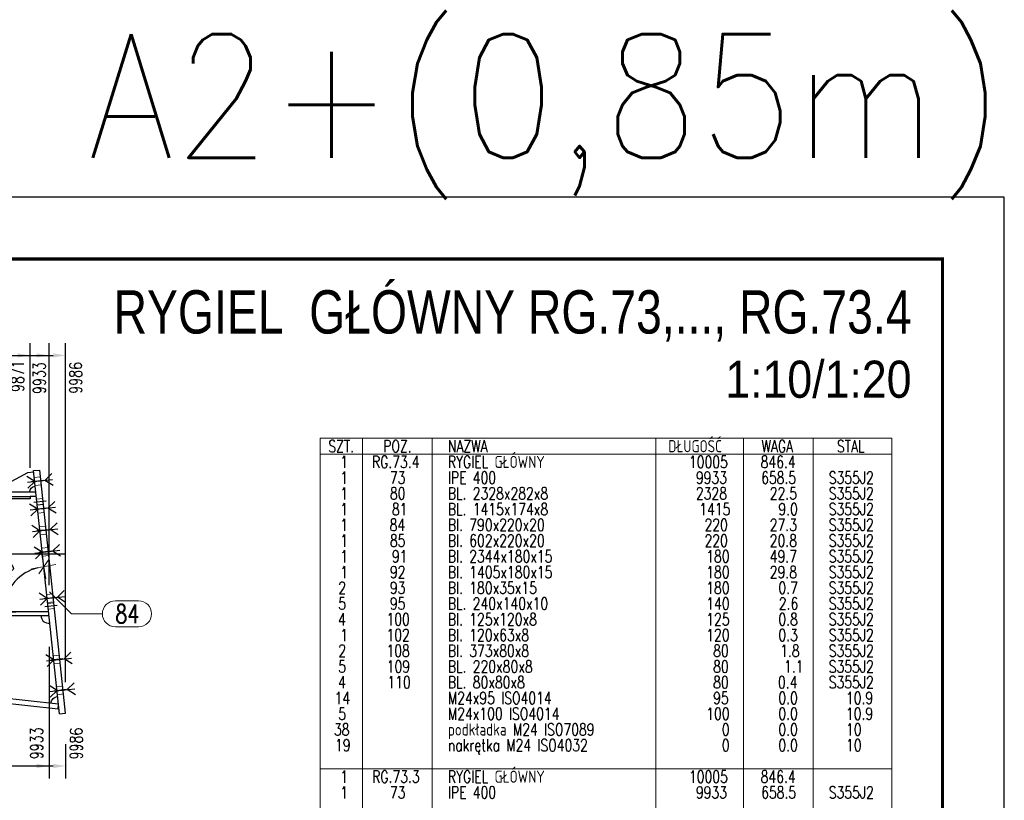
# Model space of a CAD drawing. Header units: millimetres. Extents: x 3526 to 4380, y 11541 to 12002.
# Tile 127 of 127: x 4218 to 4378, y 11876 to 12002. Entities that reach past the tile are written whole.
import ezdxf
from ezdxf.enums import TextEntityAlignment as Align

# ---------------------------------------------------------------- set-up
doc = ezdxf.new("R2010")
doc.units = ezdxf.units.MM
doc.header["$LTSCALE"] = 10
doc.linetypes.add('HIDDEN', pattern=[0.375, 0.25, -0.125])
doc.linetypes.add('MITTE', pattern=[2, 1.25, -0.25, 0.25, -0.25])
doc.layers.get('Defpoints').update_dxf_attribs({"color": 1})
doc.layers.add('_FORMATKA', color=8, linetype='Continuous', plot=False)
for name, color, linetype, lineweight in [('_RAMKA', 7, 'Continuous', 35), ('PS_DIM', 4, 'Continuous', 13), ('PS_Hidden', 2, 'HIDDEN', 9), ('PS_Pos', 1, 'Continuous', 15), ('PS_SOLID', 7, 'Continuous', 30), ('PS_TEXT', 3, 'Continuous', 18)]:
    doc.layers.add(name, color=color, linetype=linetype, lineweight=lineweight)
for name, color, linetype in [('PS_BOLT', 4, 'Continuous'), ('PS_MID', 5, 'MITTE'), ('PS_SHAPE', 3, 'Continuous')]:
    doc.layers.add(name, color=color, linetype=linetype)
doc.styles.add('ARIAL', font='arial.ttf')
doc.styles.add('gil', font='txt', dxfattribs={"width": 0.9})
doc.styles.add('simplex', font='simplex.shx', dxfattribs={"width": 0.75})
doc.dimstyles.new('1_20_GŁ_DS1-LS20', dxfattribs={"dimtxt": 2, "dimasz": 2, "dimexe": 2, "dimexo": 5, "dimgap": 1, "dimtad": 1, "dimjust": 4, "dimdec": 0, "dimlfac": 20, "dimtxsty": 'simplex', "dimblk1": 'NONE', "dimsah": 1, "dimcen": 2, "dimclrd": 256, "dimclre": 256, "dimclrt": 4, "dimadec": 1, "dimazin": 0, "dimtfac": 1, "dimtdec": 0, "dimtmove": 2, "dimatfit": 3, "dimfxl": 1, "dimarcsym": 0})
doc.dimstyles.new('1_20_PRZ', dxfattribs={"dimtxt": 2, "dimasz": 1, "dimexe": 2, "dimexo": 5, "dimgap": 1, "dimtad": 1, "dimdec": 0, "dimlfac": 20, "dimtxsty": 'simplex', "dimblk": 'dimznak', "dimcen": 2, "dimse1": 1, "dimse2": 1, "dimclrd": 256, "dimclrt": 4, "dimadec": 1, "dimazin": 0, "dimtfac": 1, "dimtdec": 0, "dimtix": 1, "dimtmove": 2, "dimatfit": 3, "dimldrblk": 'dim-grot', "dimfxl": 1, "dimarcsym": 0})

# ---------------------------------------------------------------- blocks, each defined once
blk = doc.blocks.new('dimznak')
at = {"color": 0}
for points in [[(0, 2), (0, -2)], [(-2, 0), (2, 0)]]:
    blk.add_lwpolyline(points, dxfattribs=at)
at = {"color": 2}
blk.add_lwpolyline([(1, 1), (-1, -1)], dxfattribs=at)
blk = doc.blocks.new('*D49')
at = {"layer": 'Defpoints', "color": 0, "transparency": 16777216}
for p in [(4220.69, 11929.43), (4219.02, 11912.69), (4065.3, 11906.62), (4223.13, 11906.62), (4224.89, 11890.15)]:
    blk.add_point(p, dxfattribs=at)
at = {"layer": 'PS_DIM', "lineweight": -2, "transparency": 16777216}
blk.add_arc((4223.13, 11906.62), 7.33, 103.9138, 172.1782, dxfattribs=at)
for p, rotation in [((4222.35, 11913.91), 10.00291172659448), ((4215.8, 11906.62), 266.0890910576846)]:
    blk.add_blockref('dimznak', p, dxfattribs=dict(at, rotation=rotation))
at = {"layer": 'PS_DIM', "color": 4, "transparency": 16777216, "insert": (4216.05, 11912.99), "char_height": 2, "attachment_point": 5, "rotation": 48.046, "style": 'simplex'}
blk.add_mtext('83,9°', dxfattribs=at)
blk = doc.blocks.new('dim-grot')
blk.add_hatch(color=256).paths.add_polyline_path([(0, 0), (-2, 0.5), (-2, -0.5)])
blk.add_lwpolyline([(0, 0), (-2, 0.5), (-2, -0.5), (0, 0)])
blk = doc.blocks.new('*D50')
at = {"layer": 'Defpoints', "color": 0, "transparency": 16777216}
for p in [(4065.3, 11905.95), (4223.2, 11905.95), (4108.24, 11904.57), (4146.43, 11902.22), (4224.72, 11891.7)]:
    blk.add_point(p, dxfattribs=at)
at = {"layer": 'PS_DIM', "lineweight": -2, "transparency": 16777216}
blk.add_arc((4095.77, 11905.95), 50.79, 354.8249, 358.8719, dxfattribs=at)
for p, rotation in [((4146.56, 11905.95), 89.43595851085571), ((4146.26, 11900.37), 264.2608571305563)]:
    blk.add_blockref('dimznak', p, dxfattribs=dict(at, rotation=rotation))
at = {"layer": 'PS_DIM', "color": 4, "transparency": 16777216, "insert": (4144.3, 11903.27), "char_height": 2, "attachment_point": 5, "rotation": 86.8484, "style": 'simplex'}
blk.add_mtext('6,3°', dxfattribs=at)
blk = doc.blocks.new('*D130')
at = {"layer": 'Defpoints', "color": 0, "transparency": 16777216}
for p in [(4220.14, 11948.05), (4220.14, 11924.87), (3923.29, 11905.95)]:
    blk.add_point(p, dxfattribs=at)
at = {"layer": 'PS_DIM', "lineweight": -2, "transparency": 16777216}
for p, q in [((3923.29, 11910.95), (3923.29, 11950.05)), ((4220.14, 11929.87), (4220.14, 11950.05)), ((3923.29, 11948.05), (4218.14, 11948.05))]:
    blk.add_line(p, q, dxfattribs=at)
at = {"layer": 'PS_DIM', "transparency": 16777216}
blk.add_solid([(4218.14, 11948.38), (4218.14, 11947.72), (4220.14, 11948.05)], dxfattribs=at)
at = {"layer": 'PS_DIM', "color": 4, "transparency": 16777216, "insert": (4218.12, 11944.71), "char_height": 2, "attachment_point": 5, "rotation": 90, "style": 'simplex'}
blk.add_mtext('9871', dxfattribs=at)
blk = doc.blocks.new('_None')
blk = doc.blocks.new('*D131')
at = {"layer": 'Defpoints', "color": 0, "transparency": 16777216}
for p in [(4223.2, 11948.05), (3923.29, 11905.95), (4223.2, 11905.95)]:
    blk.add_point(p, dxfattribs=at)
at = {"layer": 'PS_DIM', "lineweight": -2, "transparency": 16777216}
for p, q in [((3923.29, 11910.95), (3923.29, 11950.05)), ((4223.2, 11910.95), (4223.2, 11950.05)), ((3923.29, 11948.05), (4221.2, 11948.05))]:
    blk.add_line(p, q, dxfattribs=at)
at = {"layer": 'PS_DIM', "transparency": 16777216}
blk.add_solid([(4221.2, 11948.38), (4221.2, 11947.72), (4223.2, 11948.05)], dxfattribs=at)
at = {"layer": 'PS_DIM', "color": 4, "transparency": 16777216, "insert": (4221.63, 11944.39), "char_height": 2, "attachment_point": 5, "rotation": 90, "style": 'simplex'}
blk.add_mtext('9933', dxfattribs=at)
blk = doc.blocks.new('*D132')
at = {"layer": 'Defpoints', "color": 0, "transparency": 16777216}
for p in [(4225.88, 11948.05), (3923.29, 11905.95), (4225.88, 11890.25)]:
    blk.add_point(p, dxfattribs=at)
at = {"layer": 'PS_DIM', "lineweight": -2, "transparency": 16777216}
for p, q in [((3923.29, 11910.95), (3923.29, 11950.05)), ((4225.88, 11895.25), (4225.88, 11950.05)), ((3923.29, 11948.05), (4223.88, 11948.05))]:
    blk.add_line(p, q, dxfattribs=at)
at = {"layer": 'PS_DIM', "transparency": 16777216}
blk.add_solid([(4223.88, 11948.38), (4223.88, 11947.72), (4225.88, 11948.05)], dxfattribs=at)
at = {"layer": 'PS_DIM', "color": 4, "transparency": 16777216, "insert": (4227.51, 11944.42), "char_height": 2, "attachment_point": 5, "rotation": 90, "style": 'simplex'}
blk.add_mtext('9986', dxfattribs=at)
blk = doc.blocks.new('*D140')
at = {"layer": 'Defpoints', "color": 0, "transparency": 16777216}
for p in [(3923.29, 11905.95), (4223.2, 11905.95), (4223.2, 11881.71)]:
    blk.add_point(p, dxfattribs=at)
at = {"layer": 'PS_DIM', "lineweight": -2, "transparency": 16777216}
for p, q in [((3923.29, 11900.95), (3923.29, 11879.71)), ((4223.2, 11900.95), (4223.2, 11879.71)), ((3923.29, 11881.71), (4221.2, 11881.71))]:
    blk.add_line(p, q, dxfattribs=at)
at = {"layer": 'PS_DIM', "transparency": 16777216}
blk.add_solid([(4221.2, 11882.04), (4221.2, 11881.37), (4223.2, 11881.71)], dxfattribs=at)
at = {"layer": 'PS_DIM', "color": 4, "transparency": 16777216, "insert": (4221.18, 11885.37), "char_height": 2, "attachment_point": 5, "rotation": 90, "style": 'simplex'}
blk.add_mtext('9933', dxfattribs=at)
blk = doc.blocks.new('*D141')
at = {"layer": 'Defpoints', "color": 0, "transparency": 16777216}
for p in [(3923.29, 11905.95), (4225.88, 11890.25), (4225.88, 11881.71)]:
    blk.add_point(p, dxfattribs=at)
at = {"layer": 'PS_DIM', "lineweight": -2, "transparency": 16777216}
for p, q in [((3923.29, 11900.95), (3923.29, 11879.71)), ((4225.88, 11885.25), (4225.88, 11879.71)), ((3923.29, 11881.71), (4223.88, 11881.71))]:
    blk.add_line(p, q, dxfattribs=at)
at = {"layer": 'PS_DIM', "transparency": 16777216}
blk.add_solid([(4223.88, 11882.04), (4223.88, 11881.37), (4225.88, 11881.71)], dxfattribs=at)
at = {"layer": 'PS_DIM', "color": 4, "transparency": 16777216, "insert": (4227.59, 11885.33), "char_height": 2, "attachment_point": 5, "rotation": 90, "style": 'simplex'}
blk.add_mtext('9986', dxfattribs=at)
blk = doc.blocks.new('Tytuł rysunku')
at = {"layer": 'PS_TEXT', "style": 'ARIAL', "flags": 4}
for tag, height, p in [('TYTUŁ1', 7, (-61.19, -9.34)), ('TYTUŁ2', 6, (-61.19, -19.72)), ('SKALA', 6, (-61.19, -28.72))]:
    blk.add_attdef(tag, text='', height=height, dxfattribs=at).set_placement(p, align=Align.MIDDLE_CENTER)
blk = doc.blocks.new('*X441')
at = {"layer": 'PS_Hidden', "color": 2, "linetype": 'HIDDEN'}
for p, q in [((4220.81, 11928.33), (4221.8, 11928.44)), ((4220.95, 11927.04), (4221.94, 11927.15)), ((4221.19, 11924.8), (4222.18, 11924.91)), ((4221.28, 11923.91), (4222.28, 11924.01)), ((4221.29, 11923.86), (4222.28, 11923.96)), ((4221.43, 11922.56), (4222.42, 11922.67)), ((4221.66, 11920.38), (4222.65, 11920.48)), ((4221.8, 11919.08), (4222.79, 11919.19)), ((4222.03, 11916.9), (4223.03, 11917)), ((4222.17, 11915.6), (4223.16, 11915.71)), ((4222.83, 11909.44), (4223.82, 11909.55)), ((4222.96, 11908.15), (4223.96, 11908.25)), ((4222.99, 11907.95), (4223.98, 11908.05)), ((4223.08, 11907.05), (4224.08, 11907.16)), ((4223.89, 11899.5), (4224.88, 11899.6)), ((4224.03, 11898.2), (4225.02, 11898.31)), ((4224.42, 11894.52), (4225.41, 11894.63)), ((4224.56, 11893.23), (4225.55, 11893.34)), ((4224.73, 11891.7), (4224.72, 11891.7)), ((4224.73, 11891.64), (4224.73, 11891.7))]:
    blk.add_line(p, q, dxfattribs=at)
at = {"layer": 'PS_MID', "color": 5, "linetype": 'MITTE'}
for p, q in [((4222.37, 11927.84), (4220.38, 11927.63)), ((4222.37, 11927.84), (4220.38, 11927.63)), ((4222.73, 11924.51), (4220.74, 11924.3)), ((4222.73, 11924.51), (4220.74, 11924.3)), ((4222.85, 11923.37), (4220.86, 11923.16)), ((4222.85, 11923.37), (4220.86, 11923.16)), ((4223.22, 11919.89), (4221.23, 11919.68)), ((4223.22, 11919.89), (4221.23, 11919.68)), ((4225.7, 11915.95), (4065.3, 11915.95)), ((4223.59, 11916.41), (4221.6, 11916.2)), ((4223.59, 11916.41), (4221.6, 11916.2)), ((4224.39, 11908.95), (4222.4, 11908.74)), ((4224.39, 11908.95), (4222.4, 11908.74)), ((4224.53, 11907.66), (4222.54, 11907.45)), ((4224.53, 11907.66), (4222.54, 11907.45)), ((4225.45, 11899.01), (4223.46, 11898.8)), ((4225.45, 11899.01), (4223.46, 11898.8)), ((4225.98, 11894.04), (4223.99, 11893.82)), ((4225.98, 11894.04), (4223.99, 11893.82))]:
    blk.add_line(p, q, dxfattribs=at)
at = {"layer": 'PS_SOLID', "color": 7, "linetype": 'Continuous'}
for p, q in [((4219.73, 11929.07), (4214.97, 11926.55)), ((4220.72, 11929.18), (4219.73, 11929.07)), ((4220.69, 11929.43), (4221.69, 11929.53)), ((4224.89, 11890.15), (4220.69, 11929.43)), ((4225.88, 11890.25), (4221.69, 11929.53)), ((4221.06, 11925.95), (4065.3, 11925.95)), ((4216.64, 11925.27), (4220.14, 11925.27)), ((4220.14, 11924.87), (4216.64, 11924.87)), ((4220.14, 11925.27), (4220.14, 11924.87)), ((4221.14, 11925.27), (4220.14, 11925.27)), ((4223.13, 11906.62), (4065.3, 11906.62)), ((4223.2, 11905.95), (4065.3, 11905.95)), ((4224.72, 11891.7), (4108.24, 11904.57)), ((4108.16, 11903.82), (4224.65, 11890.96)), ((4224.65, 11890.96), (4224.73, 11891.64)), ((4224.89, 11890.15), (4225.88, 11890.25))]:
    blk.add_line(p, q, dxfattribs=at)
at = {"layer": 'PS_SOLID', "extrusion": (0, 0, -1)}
for centre, radius, start, end in [((-4221.06, 11925.95), 1, 0, 83.908), ((-4223.2, 11905.95), 1.25, 263.908, 0), ((-4224.72, 11891.7), 1.25, 6.3032, 83.908)]:
    blk.add_arc(centre, radius, start, end, dxfattribs=at)
blk = doc.blocks.new('*X442')
at = {"color": 30, "linetype": 'Continuous'}
for p, q in [((4222.1, 11916.25), (4220.8, 11917.08)), ((4223.77, 11916.43), (4224.86, 11917.51)), ((4220.91, 11916.12), (4224.96, 11916.56)), ((4221.01, 11915.17), (4222.1, 11916.25)), ((4225.06, 11915.6), (4223.77, 11916.43))]:
    blk.add_line(p, q, dxfattribs=at)
blk = doc.blocks.new('*X443')
at = {"color": 30, "linetype": 'Continuous'}
for p, q in [((4221.36, 11923.21), (4220.06, 11924.04)), ((4220.16, 11923.08), (4224.22, 11923.52)), ((4220.27, 11922.13), (4221.36, 11923.21)), ((4223.02, 11923.39), (4224.11, 11924.47)), ((4224.32, 11922.56), (4223.02, 11923.39))]:
    blk.add_line(p, q, dxfattribs=at)
blk = doc.blocks.new('*X444')
at = {"color": 30, "linetype": 'Continuous'}
for p, q in [((4221.73, 11919.73), (4220.43, 11920.56)), ((4220.53, 11919.6), (4224.59, 11920.04)), ((4223.39, 11919.91), (4224.49, 11920.99)), ((4220.64, 11918.65), (4221.73, 11919.73)), ((4224.69, 11919.08), (4223.39, 11919.91))]:
    blk.add_line(p, q, dxfattribs=at)
blk = doc.blocks.new('*X445')
at = {"color": 30, "linetype": 'Continuous'}
for p, q in [((4223.96, 11898.85), (4222.66, 11899.68)), ((4225.62, 11899.03), (4226.71, 11900.11)), ((4222.76, 11898.72), (4226.82, 11899.15)), ((4222.87, 11897.77), (4223.96, 11898.85)), ((4226.92, 11898.2), (4225.62, 11899.03))]:
    blk.add_line(p, q, dxfattribs=at)
blk = doc.blocks.new('*X447')
at = {"color": 30, "linetype": 'Continuous'}
for p, q in [((4221.36, 11923.21), (4220.06, 11924.04)), ((4220.16, 11923.08), (4224.22, 11923.52)), ((4220.27, 11922.13), (4221.36, 11923.21)), ((4223.02, 11923.39), (4224.11, 11924.47)), ((4224.32, 11922.56), (4223.02, 11923.39))]:
    blk.add_line(p, q, dxfattribs=at)
blk = doc.blocks.new('*X450')
at = {"color": 30, "linetype": 'Continuous'}
for p, q in [((4221.73, 11919.73), (4220.43, 11920.56)), ((4220.53, 11919.6), (4224.59, 11920.04)), ((4223.39, 11919.91), (4224.49, 11920.99)), ((4220.64, 11918.65), (4221.73, 11919.73)), ((4224.69, 11919.08), (4223.39, 11919.91))]:
    blk.add_line(p, q, dxfattribs=at)
blk = doc.blocks.new('*X452')
at = {"color": 30, "linetype": 'Continuous'}
for p, q in [((4222.9, 11908.79), (4221.6, 11909.62)), ((4221.7, 11908.67), (4225.75, 11909.1)), ((4224.56, 11908.97), (4225.65, 11910.05)), ((4225.86, 11908.14), (4224.56, 11908.97)), ((4221.8, 11907.71), (4222.9, 11908.79))]:
    blk.add_line(p, q, dxfattribs=at)
blk = doc.blocks.new('*X453')
at = {"color": 30, "linetype": 'Continuous'}
for p, q in [((4224.49, 11893.88), (4223.19, 11894.7)), ((4226.15, 11894.06), (4227.24, 11895.14)), ((4223.29, 11893.75), (4227.35, 11894.18)), ((4223.4, 11892.8), (4224.49, 11893.88)), ((4227.45, 11893.23), (4226.15, 11894.06))]:
    blk.add_line(p, q, dxfattribs=at)
blk = doc.blocks.new('*X454')
at = {"color": 30, "linetype": 'Continuous'}
for p, q in [((4222.1, 11916.25), (4220.8, 11917.08)), ((4223.77, 11916.43), (4224.86, 11917.51)), ((4220.91, 11916.12), (4224.96, 11916.56)), ((4221.01, 11915.17), (4222.1, 11916.25)), ((4225.06, 11915.6), (4223.77, 11916.43))]:
    blk.add_line(p, q, dxfattribs=at)
blk = doc.blocks.new('*X455')
at = {"color": 30, "linetype": 'Continuous'}
for p, q in [((4220.88, 11927.69), (4219.58, 11928.51)), ((4219.69, 11927.56), (4223.74, 11927.99)), ((4222.54, 11927.86), (4223.64, 11928.95)), ((4219.79, 11926.6), (4220.88, 11927.69)), ((4223.84, 11927.04), (4222.54, 11927.86))]:
    blk.add_line(p, q, dxfattribs=at)
blk = doc.blocks.new('*X456')
at = {"color": 30, "linetype": 'Continuous'}
for p, q in [((4222.9, 11908.79), (4221.6, 11909.62)), ((4221.7, 11908.67), (4225.75, 11909.1)), ((4224.56, 11908.97), (4225.65, 11910.05)), ((4225.86, 11908.14), (4224.56, 11908.97)), ((4221.8, 11907.71), (4222.9, 11908.79))]:
    blk.add_line(p, q, dxfattribs=at)
blk = doc.blocks.new('*X458')
at = {"color": 30, "linetype": 'Continuous'}
for p, q in [((4220.88, 11927.69), (4219.58, 11928.51)), ((4219.69, 11927.56), (4223.74, 11927.99)), ((4222.54, 11927.86), (4223.64, 11928.95)), ((4219.79, 11926.6), (4220.88, 11927.69)), ((4223.84, 11927.04), (4222.54, 11927.86))]:
    blk.add_line(p, q, dxfattribs=at)
blk = doc.blocks.new('*X459')
at = {"color": 30, "linetype": 'Continuous'}
for p, q in [((4223.96, 11898.85), (4222.66, 11899.68)), ((4225.62, 11899.03), (4226.71, 11900.11)), ((4222.76, 11898.72), (4226.82, 11899.15)), ((4222.87, 11897.77), (4223.96, 11898.85)), ((4226.92, 11898.2), (4225.62, 11899.03))]:
    blk.add_line(p, q, dxfattribs=at)
blk = doc.blocks.new('*X460')
at = {"color": 30, "linetype": 'Continuous'}
for p, q in [((4224.49, 11893.88), (4223.19, 11894.7)), ((4226.15, 11894.06), (4227.24, 11895.14)), ((4223.29, 11893.75), (4227.35, 11894.18)), ((4223.4, 11892.8), (4224.49, 11893.88)), ((4227.45, 11893.23), (4226.15, 11894.06))]:
    blk.add_line(p, q, dxfattribs=at)
blk = doc.blocks.new('*X481')
at = {"color": 1}
for p, q in [((4223.29, 11909.84), (4226.82, 11906.3)), ((4233.92, 11908.4), (4237.67, 11908.4)), ((4226.82, 11906.3), (4231.82, 11906.3)), ((4233.92, 11904.2), (4237.67, 11904.2))]:
    blk.add_line(p, q, dxfattribs=at)
for centre, start, end in [((4233.92, 11906.3), 90, 270), ((4237.67, 11906.3), 270, 90)]:
    blk.add_arc(centre, 2.1, start, end, dxfattribs=at)
at = {"color": 2, "style": 'simplex', "width": 0.75}
blk.add_text('84', height=3, dxfattribs=at).set_placement((4233.92, 11904.8))

msp = doc.modelspace()

# ---------------------------------------------------------------- linework, layer by layer
at = {"layer": '_FORMATKA', "lineweight": -3}
msp.add_lwpolyline([(3527.638, 11553.623), (4377.638, 11553.623), (4377.638, 11973.623), (3527.638, 11973.623)], close=True, dxfattribs=at)
at = {"layer": '_RAMKA', "lineweight": -3, "const_width": 0.5}
msp.add_lwpolyline([(3557.638, 11563.623), (4367.638, 11563.623), (4367.638, 11963.623), (3557.638, 11963.623)], close=True, dxfattribs=at)
at = {"layer": 'PS_TEXT', "color": 7}
for p, q in [((4359.454, 11934.651), (4267.026, 11934.651)), ((4267.026, 11934.651), (4267.026, 11682.894)), ((4359.454, 11682.894), (4359.454, 11934.651))]:
    msp.add_line(p, q, dxfattribs=at)
at = {"layer": 'PS_TEXT', "color": 3}
for p, q in [((4273.873, 11934.651), (4273.873, 11685.437)), ((4285.12, 11934.651), (4285.12, 11685.437)), ((4321.309, 11934.651), (4321.309, 11685.437)), ((4335.491, 11934.651), (4335.491, 11685.437)), ((4346.739, 11934.651), (4346.739, 11685.437)), ((4267.026, 11932.108), (4359.454, 11932.108)), ((4267.026, 11881.248), (4359.454, 11881.248))]:
    msp.add_line(p, q, dxfattribs=at)

# ---------------------------------------------------------------- block references
ref = msp.add_blockref('Tytuł rysunku', (4367.638, 11960.922))
ref.add_attrib('TYTUŁ1', 'RYGIEL  GŁÓWNY RG.73,..., RG.73.4', dxfattribs={"layer": 'PS_TEXT', "height": 7, "style": 'gil', "width": 0.8}).set_placement((4362.638, 11951.581), align=Align.RIGHT)
ref.add_attrib('TYTUŁ2', '1:10/1:20', dxfattribs={"layer": 'PS_TEXT', "height": 6, "style": 'gil', "width": 0.9}).set_placement((4362.638, 11941.199), align=Align.RIGHT)
at = {"layer": 'PS_BOLT', "color": 30}
for name in ['*X455', '*X458', '*X443', '*X447', '*X444', '*X450', '*X442', '*X454', '*X452', '*X456', '*X445', '*X459', '*X453', '*X460']:
    msp.add_blockref(name, (0, 0), dxfattribs=at)
at = {"layer": 'PS_Pos'}
msp.add_blockref('*X481', (0, 0), dxfattribs=at)
at = {"layer": 'PS_SHAPE'}
msp.add_blockref('*X441', (0, 0), dxfattribs=at)

# ---------------------------------------------------------------- texts
at = {"layer": '_FORMATKA', "lineweight": -3, "style": 'simplex', "width": 0.9}
msp.add_text('A2+(0,85m)', height=20, dxfattribs=at).set_placement((4377.638, 11979.978), align=Align.RIGHT)
at = {"layer": 'PS_TEXT', "color": 1, "style": 'simplex', "width": 0.75}
for s, p in [('SZT.', (4268.353, 11932.401)), ('POZ.', (4277.226, 11932.401)), ('NAZWA', (4287.672, 11932.401)), ('DŁUGOŚĆ', (4323.299, 11932.401)), ('WAGA', (4338.389, 11932.401)), ('STAL', (4350.582, 11932.401))]:
    msp.add_text(s, height=1.9562, dxfattribs=at).set_placement(p)
at = {"layer": 'PS_TEXT', "color": 3, "style": 'simplex', "width": 0.75}
for s, height, p in [('1', 1.956, (4270.275, 11929.858)), ('RG.73.4', 1.9562, (4275.41, 11929.858)), ('RYGIEL GŁÓWNY', 1.95615, (4287.672, 11929.858)), ('10005', 1.9562, (4326.652, 11929.858)), ('846.4', 1.9562, (4338.249, 11929.858)), ('1', 1.956, (4270.275, 11878.998)), ('RG.73.3', 1.9562, (4275.444, 11878.998)), ('RYGIEL GŁÓWNY', 1.95615, (4287.672, 11878.998)), ('10005', 1.9562, (4326.652, 11878.998)), ('846.4', 1.9562, (4338.249, 11878.998))]:
    msp.add_text(s, height=height, dxfattribs=at).set_placement(p)
at = {"layer": 'PS_TEXT', "color": 4, "style": 'simplex', "width": 0.75}
for s, height, p in [('1', 1.956, (4270.275, 11927.315)), ('73', 1.9562, (4278.309, 11927.315)), ('IPE 400', 1.9562, (4287.672, 11927.315)), ('9933', 1.9562, (4327.77, 11927.315)), ('658.5', 1.9562, (4338.319, 11927.315)), ('S355J2', 1.9562, (4349.254, 11927.315)), ('1', 1.956, (4270.275, 11924.772)), ('80', 1.9562, (4278.309, 11924.772)), ('BL. 2328x282x8', 1.95615, (4287.672, 11924.772)), ('2328', 1.9562, (4327.77, 11924.772)), ('22.5', 1.9562, (4339.716, 11924.772)), ('S355J2', 1.9562, (4349.254, 11924.772)), ('1', 1.956, (4270.275, 11922.229)), ('81', 1.9562, (4278.623, 11922.229)), ('BL. 1415x174x8', 1.95615, (4287.672, 11922.229)), ('1415', 1.9562, (4328.329, 11922.229)), ('9.0', 1.9562, (4341.114, 11922.229)), ('S355J2', 1.9562, (4349.254, 11922.229)), ('1', 1.956, (4270.275, 11919.686)), ('84', 1.9562, (4278.274, 11919.686)), ('Bl. 790x220x20', 1.95615, (4287.672, 11919.686)), ('220', 1.9562, (4329.167, 11919.686)), ('27.3', 1.9562, (4339.716, 11919.686)), ('S355J2', 1.9562, (4349.254, 11919.686)), ('1', 1.956, (4270.275, 11917.143)), ('85', 1.9562, (4278.309, 11917.143)), ('Bl. 602x220x20', 1.95615, (4287.672, 11917.143)), ('220', 1.9562, (4329.167, 11917.143)), ('20.8', 1.9562, (4339.716, 11917.143)), ('S355J2', 1.9562, (4349.254, 11917.143)), ('1', 1.956, (4270.275, 11914.6)), ('91', 1.9562, (4278.623, 11914.6)), ('Bl. 2344x180x15', 1.95615, (4287.672, 11914.6)), ('180', 1.9562, (4329.447, 11914.6)), ('49.7', 1.9562, (4339.716, 11914.6)), ('S355J2', 1.9562, (4349.254, 11914.6)), ('1', 1.956, (4270.275, 11912.057)), ('92', 1.9562, (4278.309, 11912.057)), ('Bl. 1405x180x15', 1.95615, (4287.672, 11912.057)), ('180', 1.9562, (4329.447, 11912.057)), ('29.8', 1.9562, (4339.716, 11912.057)), ('S355J2', 1.9562, (4349.254, 11912.057)), ('2', 1.956, (4269.96, 11909.514)), ('93', 1.9562, (4278.309, 11909.514)), ('Bl. 180x35x15', 1.95615, (4287.672, 11909.514)), ('180', 1.9562, (4329.447, 11909.514)), ('0.7', 1.9562, (4341.114, 11909.514)), ('S355J2', 1.9562, (4349.254, 11909.514)), ('5', 1.956, (4269.96, 11906.971)), ('95', 1.9562, (4278.309, 11906.971)), ('BL. 240x140x10', 1.95615, (4287.672, 11906.971)), ('140', 1.9562, (4329.447, 11906.971)), ('2.6', 1.9562, (4341.184, 11906.971)), ('S355J2', 1.9562, (4349.254, 11906.971)), ('4', 1.956, (4269.925, 11904.428)), ('100', 1.9562, (4277.75, 11904.428)), ('Bl. 125x120x8', 1.95615, (4287.672, 11904.428)), ('125', 1.9562, (4329.447, 11904.428)), ('0.8', 1.9562, (4341.114, 11904.428)), ('S355J2', 1.9562, (4349.254, 11904.428)), ('1', 1.956, (4270.275, 11901.885)), ('102', 1.9562, (4277.75, 11901.885)), ('Bl. 120x63x8', 1.95615, (4287.672, 11901.885)), ('120', 1.9562, (4329.447, 11901.885)), ('0.3', 1.9562, (4341.114, 11901.885)), ('S355J2', 1.9562, (4349.254, 11901.885)), ('2', 1.956, (4269.96, 11899.342)), ('108', 1.9562, (4277.75, 11899.342)), ('Bl. 373x80x8', 1.95615, (4287.672, 11899.342)), ('80', 1.9562, (4330.564, 11899.342)), ('1.8', 1.9562, (4341.393, 11899.342)), ('S355J2', 1.9562, (4349.254, 11899.342)), ('5', 1.956, (4269.96, 11896.799)), ('109', 1.9562, (4277.785, 11896.799)), ('BL. 220x80x8', 1.95615, (4287.672, 11896.799)), ('80', 1.9562, (4330.564, 11896.799)), ('1.1', 1.9562, (4342.022, 11896.799)), ('S355J2', 1.9562, (4349.254, 11896.799)), ('4', 1.956, (4269.925, 11894.256)), ('110', 1.9562, (4277.89, 11894.256)), ('BL. 80x80x8', 1.95615, (4287.672, 11894.256)), ('80', 1.9562, (4330.564, 11894.256)), ('0.4', 1.9562, (4341.044, 11894.256)), ('S355J2', 1.9562, (4349.254, 11894.256)), ('14', 1.9562, (4269.366, 11891.713)), ('M24x95 ISO4014', 1.95615, (4287.672, 11891.713)), ('95', 1.9562, (4330.564, 11891.713)), ('0.0', 1.9562, (4341.114, 11891.713)), (' 10.9', 1.9562, (4351.036, 11891.713)), ('5', 1.956, (4269.96, 11889.17)), ('M24x100 ISO4014', 1.95615, (4287.672, 11889.17)), ('100', 1.9562, (4329.447, 11889.17)), ('0.0', 1.9562, (4341.114, 11889.17)), (' 10.9', 1.9562, (4351.036, 11889.17)), ('38', 1.9562, (4269.262, 11886.627)), ('podkładka M24 ISO7089', 1.95615, (4287.672, 11886.627)), ('0', 1.956, (4331.962, 11886.627)), ('0.0', 1.9562, (4341.114, 11886.627)), ('10', 1.9562, (4352.049, 11886.627)), ('19', 1.9562, (4269.436, 11884.084)), ('nakrętka M24 ISO4032', 1.95615, (4287.672, 11884.084)), ('0', 1.956, (4331.962, 11884.084)), ('0.0', 1.9562, (4341.114, 11884.084)), ('10', 1.9562, (4352.049, 11884.084)), ('1', 1.956, (4270.275, 11876.455)), ('73', 1.9562, (4278.309, 11876.455)), ('IPE 400', 1.9562, (4287.672, 11876.455)), ('9933', 1.9562, (4327.77, 11876.455)), ('658.5', 1.9562, (4338.319, 11876.455)), ('S355J2', 1.9562, (4349.254, 11876.455))]:
    msp.add_text(s, height=height, dxfattribs=at).set_placement(p)

# ---------------------------------------------------------------- dimensions: what is measured, and where the dimension line sits
at = {"layer": 'PS_DIM'}
for base, p2, text, picture, middle in [((4220.137, 11948.05), (4220.137, 11924.87), '9871', '*D130', (4218.117, 11944.709)), ((4223.199, 11948.05), (4223.199, 11905.945), '9933', '*D131', (4221.628, 11944.387)), ((4225.88, 11948.05), (4225.88, 11890.255), '9986', '*D132', (4227.507, 11944.423)), ((4223.199, 11881.706), (4223.199, 11905.945), '9933', '*D140', (4221.179, 11885.369)), ((4225.88, 11881.706), (4225.88, 11890.255), '9986', '*D141', (4227.595, 11885.333))]:
    dim = msp.add_linear_dim(base=base, p1=(3923.29, 11905.945), p2=p2, text=text, dimstyle='1_20_GŁ_DS1-LS20', dxfattribs=at)
    dim.commit()
    dim.dimension.update_dxf_attribs({"geometry": picture, "text_midpoint": middle, "dimtype": 128, "text_rotation": 90})
for base, line1, line2, picture, middle in [((4219.022, 11912.694), ((4223.127, 11906.62), (4065.297, 11906.62)), ((4224.885, 11890.149), (4220.693, 11929.426)), '*D49', (4216.047, 11912.986)), ((4146.427, 11902.224), ((4223.199, 11905.945), (4065.297, 11905.945)), ((4224.72, 11891.702), (4108.241, 11904.568)), '*D50', (4144.299, 11903.273))]:
    dim = msp.add_angular_dim_2l(base=base, line1=line1, line2=line2, dimstyle='1_20_PRZ', dxfattribs=at)
    dim.commit()
    dim.dimension.update_dxf_attribs({"geometry": picture, "text_midpoint": middle})

doc.saveas('drawing.dxf')
